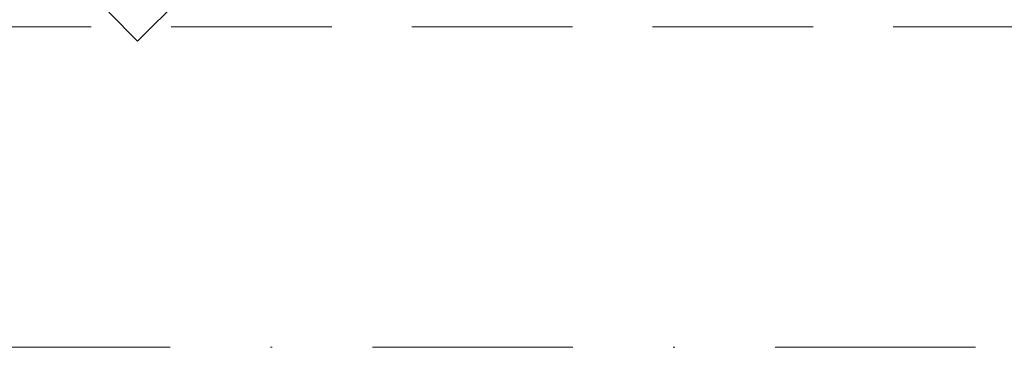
# Model space of a CAD drawing. Header units: millimetres. Extents: x -96593 to 66336, y -23969 to 7139.
# Tile 109 of 256: x -90397 to -90335, y -613 to -593. Entities that reach past the tile are written whole.
import ezdxf

# ---------------------------------------------------------------- set-up
doc = ezdxf.new("R2010")
doc.units = ezdxf.units.MM
doc.linetypes.add('DASHDOT', pattern=[1, 0.5, -0.25, 0, -0.25])
doc.linetypes.add('DASHED', pattern=[0.75, 0.5, -0.25])
for name, color, linetype, lineweight in [('mm_punktwstawienia', 1, 'Continuous', 50), ('PG_OSIE', 1, 'DASHDOT', 18), ('PG_PODCIĄGI', 1, 'DASHED', 18)]:
    doc.layers.add(name, color=color, linetype=linetype, lineweight=lineweight)

# ---------------------------------------------------------------- blocks, each defined once
blk = doc.blocks.new('W_Gorny')
at = {"color": 7, "linetype": 'Continuous', "lineweight": 13}
for p, q in [((143.801, 251.724), (146.801, 251.724)), ((143.801, 244.007), (143.801, 251.724))]:
    blk.add_line(p, q, dxfattribs=at)
blk = doc.blocks.new('A$C2E197AD3')
at = {"layer": 'PG_OSIE', "color": 252, "ltscale": 25}
blk.add_lwpolyline([(696.174, 1707.5), (2976.416, 1707.5)], dxfattribs=at)
at = {"layer": 'PG_PODCIĄGI', "color": 252, "ltscale": 20}
blk.add_lwpolyline([(924.843, 1727.5), (2778.843, 1727.5)], dxfattribs=at)
at = {"color": 252, "lineweight": 13, "xscale": 0.8500000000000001, "yscale": 0.8500000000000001, "zscale": 0.8500000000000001, "rotation": 135.000000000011}
blk.add_blockref('W_Gorny', (1220.471, 1791.465), dxfattribs=at)

msp = doc.modelspace()

# ---------------------------------------------------------------- block references
at = {"layer": 'mm_punktwstawienia', "lineweight": 60}
msp.add_blockref('A$C2E197AD3', (-91372.024, -2320.702), dxfattribs=at)

doc.saveas('drawing.dxf')
